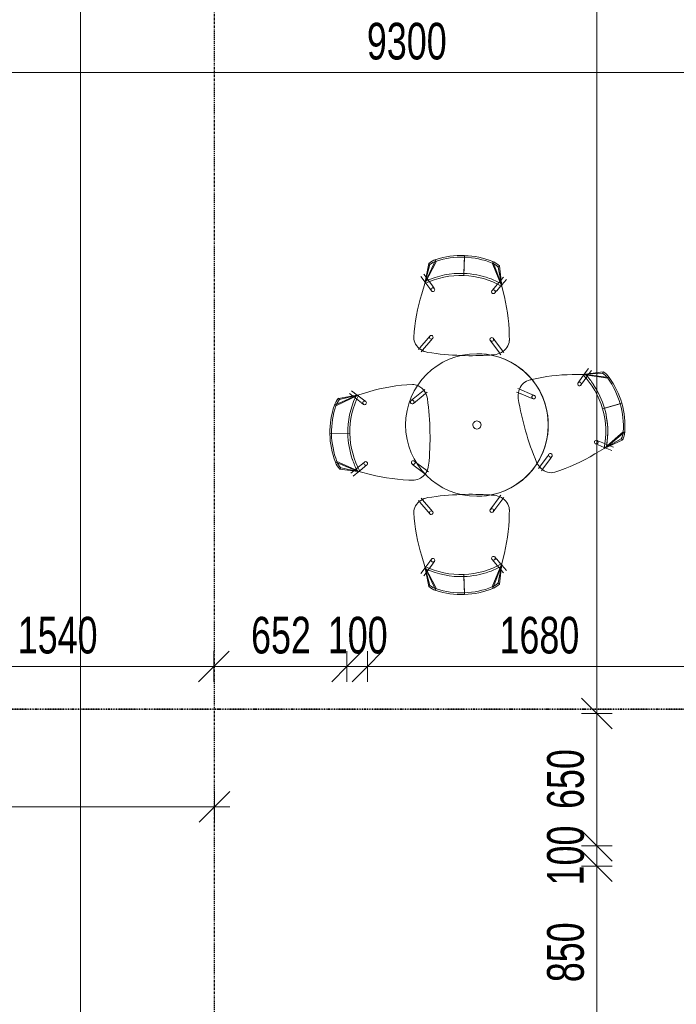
# Model space of a CAD drawing. Header units: millimetres. Extents: x -80560 to 110805, y -11020 to 52719.
# Tile 106 of 145: x 71740 to 74960, y 22772 to 27604. Entities that reach past the tile are written whole.
import ezdxf

# ---------------------------------------------------------------- set-up
doc = ezdxf.new("R2010")
doc.units = ezdxf.units.MM
doc.linetypes.add('CENTER2', pattern=[20, 8, -4, 4, -4])
doc.linetypes.add('DASHDOT2', pattern=[8, 4, -2, 0, -2])
for name, color, linetype, lineweight in [('A-ANNO-DIMS', 211, 'Continuous', 9), ('A-ANNO-DIMS-100', 211, 'Continuous', 9), ('G-ANNO-SYMB', 111, 'Continuous', 9), ('I-FURN', 30, 'Continuous', 18), ('S-GRID', 1, 'Continuous', 9)]:
    doc.layers.add(name, color=color, linetype=linetype, lineweight=lineweight)
doc.styles.add('Arial_5', font='arial.ttf', dxfattribs={"width": 0.7, "height": 180})
doc.dimstyles.new('n3o_1_8', dxfattribs={"dimscale": 304.8, "dimtxt": 183.646692, "dimasz": 0.492126, "dimexe": 0.246063, "dimexo": 0.0625, "dimgap": 0.032808, "dimtad": 1, "dimdec": 0, "dimdsep": 46, "dimtxsty": 'Arial_5', "dimblk1": 'OBLIQUE', "dimblk2": 'OBLIQUE', "dimsah": 1, "dimcen": 0.09, "dimdle": 0.246063, "dimazin": 0, "dimtfac": 1, "dimtdec": 4, "dimtix": 1, "dimtmove": 0, "dimatfit": 3, "dimfxl": 0.246063, "dimfxlon": 1, "dimtvp": 1, "dimtolj": 1, "dimtzin": 0, "dimarcsym": 2})
doc.dimstyles.new('n3o_1_8_3', dxfattribs={"dimscale": 304.8, "dimtxt": 183.646692, "dimasz": 0.492126, "dimexe": 0.246063, "dimexo": 0.0625, "dimgap": 0.032808, "dimtad": 1, "dimdec": 0, "dimdsep": 46, "dimtxsty": 'Arial_5', "dimblk1": 'OBLIQUE', "dimblk2": 'OBLIQUE', "dimsah": 1, "dimcen": 0.09, "dimdle": 0.246063, "dimazin": 0, "dimtfac": 1, "dimtdec": 4, "dimtix": 1, "dimtmove": 0, "dimatfit": 3, "dimfxl": 0.246063, "dimfxlon": 1, "dimtvp": 1, "dimtolj": 1, "dimtzin": 0, "dimarcsym": 2})

# ---------------------------------------------------------------- blocks, each defined once
blk = doc.blocks.new('82_FU_EHA_Small table-4 chairs - 3D-V2-DO_03 derde verdieping')
at = {"layer": 'I-FURN'}
for p, q in [((34.3, 725.3), (108, 634.7)), ((-106.5, 710.4), (-82.2, 625.8)), ((-104.3, 702.7), (-79.5, 616.2)), ((115, 623.2), (33.8, 717.3)), ((68.5, 708.1), (72.4, 715.1)), ((68.5, 708.1), (115, 623.2)), ((115, 623.2), (72.4, 715.1)), ((-248.2, 532.4), (-233.8, 648.3)), ((-229.1, 641.8), (-248, 518.9)), ((95.3, 636.1), (91.2, 626.1)), ((99.1, 645.3), (95.3, 636.1)), ((101.8, 651.8), (99.3, 645.8)), ((108.8, 669), (101.8, 651.8)), ((108, 634.7), (115, 623.2)), ((115, 623.2), (108, 634.7)), ((108, 634.7), (109.9, 631.6)), ((109.9, 631.6), (115, 623.2)), ((112.1, 629.5), (125.4, 662.2)), ((-260.9, 619.1), (-253.9, 615.2)), ((-260.9, 619.1), (-248, 518.9)), ((-253.9, 615.2), (-248, 518.9)), ((80.7, 600.5), (75.8, 588.3)), ((91.2, 626.1), (81.1, 601.3)), ((92.4, 581.5), (97.4, 593.7)), ((97.4, 593.7), (109.8, 623.8)), ((109.8, 623.8), (110.9, 626.6)), ((142.1, 578.8), (115, 623.2)), ((115, 623.2), (142.1, 578.8)), ((-277.5, 546.4), (-248.9, 525.9)), ((-252.1, 550.3), (-267, 561)), ((-239.3, 541.1), (-252.1, 550.3)), ((-248, 518.9), (-248.2, 532.4)), ((-248.2, 532.4), (-248, 518.9)), ((-248.1, 526.2), (-248.2, 532.4)), ((-229.5, 534), (-238.2, 540.3)), ((-207.7, 518.4), (-229.5, 534)), ((-248, 518.9), (-248.1, 526.2)), ((-248, 518.9), (-247.4, 466.9)), ((-247.4, 466.9), (-248, 518.9)), ((-246.1, 523.8), (-243.9, 522.3)), ((-243.9, 522.3), (-217.4, 503.2)), ((-217.4, 503.2), (-206.8, 495.6)), ((-196.3, 510.2), (-206.9, 517.9)), ((143.3, 353.2), (154, 345.5)), ((164.5, 360.2), (153.8, 367.8)), ((154, 345.5), (195.7, 315.6)), ((215.5, 323.5), (164.5, 360.2)), ((196, 315.3), (205.2, 308.7)), ((206.1, 308.1), (214.1, 302.4)), ((224.6, 317), (218.4, 321.4)), ((-150.4, 269.7), (-175.1, 209.4)), ((-152.8, 216.3), (-133.7, 262.9)), ((-145.4, 281.9), (-150.4, 269.7)), ((-133.7, 262.9), (-128.7, 275)), ((-175.5, 208.3), (-178.4, 201.2)), ((-161.8, 194.4), (-158, 203.5)), ((-157.6, 204.5), (-153.2, 215.4)), ((-802.3, 77.3), (-693.4, 119.2)), ((-680.3, 122.4), (-794.9, 74.3)), ((-680.3, 122.4), (-780.6, 110.6)), ((-775.1, 104.7), (-780.6, 110.6)), ((-680.3, 122.4), (-775.1, 104.7)), ((-711.7, 118.7), (-725.7, 130.6)), ((-714.1, 144.3), (-687.2, 121.5)), ((-699.6, 108.5), (-711.7, 118.7)), ((-690.4, 100.7), (-698.6, 107.6)), ((-693.4, 119.2), (-680.3, 122.4)), ((-680.3, 122.4), (-693.4, 119.2)), ((-693.4, 119.2), (-687.3, 120.7)), ((-670, 83.3), (-690.4, 100.7)), ((-687.3, 120.7), (-680.3, 122.4)), ((-684.6, 119.3), (-682.5, 117.6)), ((-682.5, 117.6), (-658.8, 97.4)), ((-629.6, 134.4), (-680.3, 122.4)), ((-680.3, 122.4), (-629.6, 134.4)), ((-414.9, 87.9), (-364.2, 125)), ((-353.4, 110.7), (-404.2, 73.4)), ((-361.4, 127.1), (-355.2, 131.7)), ((-344.5, 117.1), (-352.5, 111.3)), ((344.5, 117.1), (352.5, 111.3)), ((353.4, 110.7), (362.6, 103.9)), ((361.4, 127.1), (355.2, 131.7)), ((414.9, 87.9), (362.6, 126.2)), ((362.8, 103.7), (404.2, 73.4)), ((680.3, 122.4), (629.6, 134.4)), ((629.6, 134.4), (680.3, 122.4)), ((682.5, 117.6), (658.8, 97.4)), ((670, 83.3), (690.4, 100.7)), ((794.9, 74.3), (680.3, 122.4)), ((775.1, 104.7), (680.3, 122.4)), ((680.3, 122.4), (693.4, 119.2)), ((780.6, 110.6), (680.3, 122.4)), ((693.4, 119.2), (680.3, 122.4)), ((680.3, 122.4), (687.3, 120.7)), ((684.6, 119.3), (682.5, 117.6)), ((714.1, 144.3), (687.2, 121.5)), ((687.3, 120.7), (693.4, 119.2)), ((690.4, 100.7), (698.6, 107.6)), ((693.4, 119.2), (802.3, 77.3)), ((699.6, 108.5), (711.7, 118.7)), ((711.7, 118.7), (725.7, 130.6)), ((780.6, 110.6), (775.1, 104.7)), ((-659.3, 74.2), (-669.3, 82.7)), ((-657.7, 96.5), (-647.7, 88)), ((-425.4, 80.1), (-414.9, 87.9)), ((-404.2, 73.4), (-414.8, 65.6)), ((404.2, 73.4), (414.8, 65.6)), ((425.4, 80.1), (414.9, 87.9)), ((657.7, 96.5), (647.7, 88)), ((659.3, 74.2), (669.3, 82.7)), ((-743.9, -64.4), (-831.8, -61.3)), ((-733.9, -64.7), (-823.9, -61.6)), ((823.9, -61.6), (733.9, -64.7)), ((831.8, -61.3), (743.9, -64.4)), ((-706.5, -251.1), (-812.2, -201.5)), ((-804.6, -199.1), (-693.6, -255.2)), ((-793.1, -236), (-787.2, -230.6)), ((-793.1, -236), (-693.6, -255.2)), ((-693.6, -255.2), (-787.2, -230.6)), ((-724.6, -249.2), (-710.9, -239.1)), ((-710.9, -239.1), (-702.2, -232.8)), ((-702.2, -232.8), (-680.6, -216.9)), ((-669.2, -230.9), (-695.5, -250.2)), ((-679.9, -216.4), (-669.3, -208.6)), ((-658.7, -223.1), (-669.2, -230.9)), ((-426.4, -239.5), (-436.4, -231)), ((-378.5, -280.1), (-426.4, -239.5)), ((-424.8, -217.3), (-414.8, -225.8)), ((-414.8, -225.8), (-366.7, -266.6)), ((230.1, -237.3), (224.2, -245.1)), ((414.8, -225.8), (366.7, -266.6)), ((378.5, -280.1), (426.4, -239.5)), ((424.8, -217.3), (414.8, -225.8)), ((426.4, -239.5), (436.4, -231)), ((658.7, -223.1), (669.2, -230.9)), ((669.2, -230.9), (695.5, -250.2)), ((679.9, -216.4), (669.3, -208.6)), ((702.2, -232.8), (680.6, -216.9)), ((693.6, -255.2), (804.6, -199.1)), ((787.2, -230.6), (693.6, -255.2)), ((693.6, -255.2), (793.1, -236)), ((710.9, -239.1), (702.2, -232.8)), ((812.2, -201.5), (706.5, -251.1)), ((724.6, -249.2), (710.9, -239.1)), ((787.2, -230.6), (793.1, -236)), ((-739.6, -260.2), (-724.6, -249.2)), ((-700.5, -253.8), (-728.9, -274.7)), ((-693.6, -255.2), (-706.5, -251.1)), ((-706.5, -251.1), (-693.6, -255.2)), ((-703.1, -252.2), (-706.5, -251.1)), ((-693.6, -255.2), (-703.1, -252.2)), ((-695.5, -250.2), (-697.9, -252)), ((-693.6, -255.2), (-644, -270.7)), ((-644, -270.7), (-693.6, -255.2)), ((-370, -287.4), (-375.8, -282.4)), ((-365.8, -267.3), (-358.4, -273.6)), ((-174.8, -255.7), (-169.9, -261.6)), ((-167.7, -264.3), (-127.9, -313)), ((-154.6, -251.9), (-160.8, -244.3)), ((-137.3, -273.1), (-153.9, -252.7)), ((-113.9, -301.6), (-136.5, -274.1)), ((223.5, -246), (186.8, -294.2)), ((199.6, -307.1), (239.1, -255.2)), ((239.8, -254.3), (243.1, -250)), ((243.1, -250), (244.4, -248.2)), ((365.8, -267.3), (358.4, -273.6)), ((370, -287.4), (375.8, -282.4)), ((644, -270.7), (693.6, -255.2)), ((693.6, -255.2), (644, -270.7)), ((706.5, -251.1), (693.6, -255.2)), ((693.6, -255.2), (706.5, -251.1)), ((703.1, -252.2), (693.6, -255.2)), ((695.9, -250.5), (697.9, -252)), ((700.5, -253.8), (728.9, -274.7)), ((706.5, -251.1), (703.1, -252.2)), ((739.6, -260.2), (724.6, -249.2)), ((-127.9, -313), (-119.6, -323.1)), ((-105.6, -311.7), (-113.9, -301.6)), ((185.3, -296.2), (177.4, -306.6)), ((186.8, -294.2), (185.3, -296.2)), ((191.7, -317.5), (199.6, -307.1)), ((-162.9, -529.9), (-148.2, -579.8)), ((-148.2, -579.8), (-162.9, -529.9)), ((229.5, -573.1), (242.4, -522.7)), ((242.4, -522.7), (229.5, -573.1)), ((-123.5, -555.9), (-143.3, -581.8)), ((-126, -588.8), (-109.8, -567.5)), ((-115.6, -545.4), (-123.5, -555.9)), ((-109.2, -566.8), (-101.3, -556.3)), ((179.4, -686.9), (229.5, -573.1)), ((181.7, -551.3), (190, -561.4)), ((190.6, -562.1), (207.6, -582.9)), ((204, -550), (195.7, -539.9)), ((224.6, -575.2), (204, -550)), ((210.2, -667.6), (229.5, -573.1)), ((216, -673.2), (229.5, -573.1)), ((226.3, -577.3), (224.6, -575.2)), ((229.5, -573.1), (226.1, -586.2)), ((226.1, -586.2), (229.5, -573.1)), ((229.5, -573.1), (227.7, -580.1)), ((-147, -586.7), (-168.3, -614.8)), ((-154, -625.7), (-142.8, -610.9)), ((-148.2, -579.8), (-130.8, -679.6)), ((-148.2, -579.8), (-94.1, -691.8)), ((-125.3, -673.9), (-148.2, -579.8)), ((-144.4, -592.8), (-148.2, -579.8)), ((-148.2, -579.8), (-144.4, -592.8)), ((-145.4, -589.3), (-148.2, -579.8)), ((-144.4, -592.8), (-145.4, -589.3)), ((-143.3, -581.8), (-145.1, -584.2)), ((-106.9, -676.5), (-144.4, -592.8)), ((-142.8, -610.9), (-137.3, -603.6)), ((-136.9, -603.2), (-132.5, -597.4)), ((-132.5, -597.4), (-126, -588.8)), ((43.1, -713.4), (41.5, -623.4)), ((226.1, -586.2), (182.3, -694.3)), ((207.6, -582.9), (214.4, -591.2)), ((215.3, -592.2), (225.3, -604.4)), ((225.3, -604.4), (236.9, -618.7)), ((227.7, -580.1), (226.1, -586.2)), ((250.9, -607.3), (228.5, -580)), ((-125.3, -673.9), (-130.8, -679.6)), ((43.2, -721.4), (41.7, -633.4)), ((216, -673.2), (210.2, -667.6)), ((-96.7, -699.3), (-106.7, -676.9))]:
    blk.add_line(p, q, dxfattribs=at)
for centre, radius, start, end in [((7.2, 307.7), 418.4, 86.2826, 105.7707), ((27.8, 624.5), 101, 63.7657, 86.2826), ((10.8, 308.7), 418.4, 106.2776, 125.7657), ((10.8, 308.7), 410.4, 106.2826, 125.7657), ((7.2, 307.7), 410.4, 86.2826, 105.7657), ((27.8, 624.5), 93, 64.0018, 86.2826), ((-174.8, 566.3), 101, 125.7657, 148.4999), ((-174.8, 566.3), 93, 125.7657, 148.2826), ((32, 221.2), 420.4, 79.7399, 105.7719), ((32, 221.2), 420.4, 79.7399, 105.7719), ((32, 221.2), 420.4, 88.3197, 105.7719), ((32, 221.2), 410.4, 78.3338, 105.7657), ((32, 221.2), 420.4, 79.7399, 88.3197), ((35.6, 222.2), 410.4, 106.2826, 133.7146), ((35.6, 222.2), 420.4, 106.2764, 123.7287), ((35.6, 222.2), 420.4, 106.2764, 123.7287), ((35.6, 222.2), 420.4, 106.2764, 123.7287), ((84.1, 584.9), 9, 16.0242, 196.0242), ((84.1, 584.9), 9, 196.0242, 16.0242), ((35.6, 222.2), 420.4, 123.8763, 132.3112), ((35.6, 222.2), 420.4, 123.8763, 132.3112), ((35.6, 222.2), 420.4, 123.8763, 132.3112), ((-633.8, 105.6), 908.8, 17.6731, 31.3747), ((-633.8, 105.6), 908.8, 17.6731, 31.3747), ((-201.5, 502.9), 9, 16.0242, 196.0242), ((-201.5, 502.9), 9, 196.0242, 234.3146), ((-201.5, 502.9), 9, 234.3146, 256.0242), ((-201.5, 502.9), 9, 256.0242, 316.0242), ((-201.5, 502.9), 9, 316.0242, 16.0242), ((661.3, 477.6), 908.8, 180.6736, 193.298), ((661.3, 477.6), 908.8, 180.6736, 193.298), ((0, 0), 350, 360, 180), ((0, 0), 350, 0, 180), ((148.6, 360.5), 9, 16.0242, 196.0242), ((148.6, 360.5), 9, 196.0242, 16.0242), ((161.5, 365.4), 72.5, 315.1885, 12.8598), ((161.5, 365.4), 72.5, 315.1885, 12.8598), ((-326.8, 1496.7), 1307.6, 285.7918, 292.9461), ((-326.8, 1496.7), 1307.6, 285.7918, 292.9461), ((151.1, 367.8), 81.7, 293.1984, 295.7235), ((151.1, 367.8), 81.7, 293.1984, 295.7235), ((151.1, 367.8), 81.7, 295.7235, 319.1022), ((151.1, 367.8), 81.7, 295.7235, 319.1022), ((661.3, 477.6), 908.8, 193.298, 194.3752), ((661.3, 477.6), 908.8, 193.298, 194.3752), ((-150.6, 275.8), 72.5, 199.1885, 256.8598), ((-150.6, 275.8), 72.5, 199.1885, 256.8598), ((-137.1, 278.5), 9, 157.7337, 196.0242), ((-137.1, 278.5), 9, 196.0242, 256.0242), ((-137.1, 278.5), 9, 16.0242, 157.7337), ((-137.1, 278.5), 9, 256.0242, 16.0242), ((-143.1, 283.3), 81.7, 252.9461, 279.1022), ((-143.1, 283.3), 81.7, 252.9461, 279.1022), ((-337, 1493.7), 1307.6, 279.1022, 286.2565), ((-337, 1493.7), 1307.6, 279.1022, 286.2565), ((-420.2, -749.9), 908.8, 89.6248, 103.3264), ((-420.2, -749.9), 908.8, 89.6248, 103.3264), ((-420.8, 86.6), 72.5, 27.1402, 84.8115), ((-420.8, 86.6), 72.5, 27.1402, 84.8115), ((420.8, 86.6), 72.5, 95.1885, 152.8598), ((420.8, 86.6), 72.5, 95.1885, 152.8598), ((420.2, -749.9), 908.8, 76.6736, 90.3752), ((420.2, -749.9), 908.8, 76.6736, 90.3752), ((-708.6, 39.8), 101, 135.5001, 158.2343), ((-708.6, 39.8), 93, 135.7174, 158.2343), ((-323.8, -81.1), 410.4, 150.2854, 177.7174), ((-323.8, -81.1), 420.4, 151.6888, 160.1237), ((-323.8, -81.1), 420.4, 151.6888, 160.1237), ((-323.8, -81.1), 420.4, 151.6888, 160.1237), ((-426.3, 77.5), 81.7, 4.8978, 31.0539), ((-426.3, 77.5), 81.7, 4.8978, 31.0539), ((426.3, 77.5), 81.7, 148.9461, 175.1022), ((426.3, 77.5), 81.7, 148.9461, 175.1022), ((323.8, -81.1), 410.4, 2.2826, 29.7146), ((323.8, -81.1), 420.4, 19.8763, 28.3112), ((323.8, -81.1), 420.4, 19.8763, 28.3112), ((323.8, -81.1), 420.4, 19.8763, 28.3112), ((708.6, 39.8), 93, 21.7657, 44.2826), ((708.6, 39.8), 101, 21.7657, 44.4999), ((-413.7, -77.9), 418.4, 158.2343, 177.7224), ((-413.7, -77.9), 410.4, 158.2343, 177.7174), ((-323.8, -81.1), 420.4, 160.2713, 177.7236), ((-323.8, -81.1), 420.4, 160.2713, 177.7236), ((-323.8, -81.1), 420.4, 160.2713, 177.7236), ((-653.5, 81.1), 9, 147.9758, 267.9758), ((-653.5, 81.1), 9, 87.9758, 147.9758), ((-653.5, 81.1), 9, 267.9758, 327.9758), ((-653.5, 81.1), 9, 49.6854, 87.9758), ((-653.5, 81.1), 9, 27.9758, 49.6854), ((-653.5, 81.1), 9, 327.9758, 27.9758), ((-420.1, 72.9), 9, 87.9758, 267.9758), ((-420.1, 72.9), 9, 267.9758, 87.9758), ((-1647.7, -27.1), 1307.6, 4.039, 4.8978), ((-1647.7, -27.1), 1307.6, 4.039, 4.8978), ((-1647.7, -27.1), 1307.6, 357.9125, 4.039), ((-1647.7, -27.1), 1307.6, 357.9125, 4.039), ((1647.7, -27.1), 1307.6, 175.961, 182.0875), ((1647.7, -27.1), 1307.6, 175.961, 182.0875), ((1647.7, -27.1), 1307.6, 175.1022, 175.961), ((1647.7, -27.1), 1307.6, 175.1022, 175.961), ((420.1, 72.9), 9, 92.0242, 272.0242), ((420.1, 72.9), 9, 272.0242, 92.0242), ((653.5, 81.1), 9, 92.0242, 272.0242), ((653.5, 81.1), 9, 272.0242, 92.0242), ((323.8, -81.1), 420.4, 2.2764, 19.7287), ((323.8, -81.1), 420.4, 2.2764, 19.7287), ((323.8, -81.1), 420.4, 2.2764, 19.7287), ((413.7, -77.9), 410.4, 2.2826, 21.7657), ((413.7, -77.9), 418.4, 2.2776, 21.7657), ((0, 0), 350, 180, 360), ((0, 0), 20, 63.5458, 180), ((0, 0), 20, 180, 240), ((0, 0), 20, 360, 60), ((0, 0), 350, 180, 360), ((0, 0), 20, 243.5458, 360), ((-413.6, -74.2), 418.4, 178.2293, 197.7174), ((-413.6, -74.2), 410.4, 178.2343, 197.7174), ((-323.7, -77.4), 420.4, 178.2281, 204.2601), ((-323.7, -77.4), 420.4, 178.2281, 204.2601), ((-323.7, -77.4), 420.4, 178.2281, 204.2601), ((-323.7, -77.4), 410.4, 178.2343, 205.6662), ((-1648.1, -37.7), 1307.6, 351.0539, 358.2082), ((-1648.1, -37.7), 1307.6, 351.0539, 358.2082), ((-1647.7, -27.1), 1307.6, 357.7435, 357.9125), ((-1647.7, -27.1), 1307.6, 357.7435, 357.9125), ((1647.7, -27.1), 1307.6, 182.0875, 182.2565), ((1647.7, -27.1), 1307.6, 182.0875, 182.2565), ((1648.1, -37.7), 1307.6, 181.7918, 188.9461), ((1648.1, -37.7), 1307.6, 181.7918, 188.9461), ((323.7, -77.4), 410.4, 334.3338, 1.7657), ((323.7, -77.4), 420.4, 335.7399, 1.7719), ((323.7, -77.4), 420.4, 335.7399, 1.7719), ((323.7, -77.4), 420.4, 335.7399, 1.7719), ((413.6, -74.2), 410.4, 342.2826, 1.7657), ((413.6, -74.2), 418.4, 342.2826, 1.7707), ((-716, -170.8), 101, 197.7174, 220.2343), ((-716, -170.8), 93, 197.7174, 219.9982), ((-664, -215.9), 9, 87.9758, 267.9758), ((-664, -215.9), 9, 267.9758, 87.9758), ((-430.6, -224.1), 9, 87.9758, 267.9758), ((-430.6, -224.1), 9, 267.9758, 87.9758), ((-437.1, -228.4), 81.7, 324.8978, 351.0539), ((-437.1, -228.4), 81.7, 324.8978, 351.0539), ((52.5, -1537.9), 1307.6, 90.7918, 97.9461), ((52.5, -1537.9), 1307.6, 90.7918, 97.9461), ((63.1, -1537.7), 1307.6, 84.1022, 91.2565), ((63.1, -1537.7), 1307.6, 84.1022, 91.2565), ((189.1, -318.4), 81.7, 57.9461, 84.1022), ((189.1, -318.4), 81.7, 57.9461, 84.1022), ((437.1, -228.4), 81.7, 188.9461, 215.1022), ((437.1, -228.4), 81.7, 188.9461, 215.1022), ((430.6, -224.1), 9, 92.0242, 272.0242), ((430.6, -224.1), 9, 272.0242, 92.0242), ((664, -215.9), 9, 92.0242, 272.0242), ((664, -215.9), 9, 272.0242, 92.0242), ((716, -170.8), 93, 320.0018, 342.2826), ((716, -170.8), 101, 319.7657, 342.2826), ((-372.6, 596.6), 908.8, 252.6253, 266.3269), ((-372.6, 596.6), 908.8, 252.6253, 266.3269), ((-432.2, -237.8), 72.5, 271.1402, 328.8115), ((-432.2, -237.8), 72.5, 271.1402, 328.8115), ((-126.3, -318.8), 72.5, 120.1885, 157.0017), ((-126.3, -318.8), 72.5, 120.1885, 157.0017), ((-116.9, -323.8), 81.7, 97.9461, 124.1022), ((-116.9, -323.8), 81.7, 97.9461, 124.1022), ((198.3, -313), 72.5, 55.5155, 61.0516), ((198.3, -313), 72.5, 55.5155, 61.0516), ((198.3, -313), 72.5, 4.1885, 55.5155), ((198.3, -313), 72.5, 4.1885, 55.5155), ((432.2, -237.8), 72.5, 211.1885, 268.8598), ((432.2, -237.8), 72.5, 211.1885, 268.8598), ((372.6, 596.6), 908.8, 273.6731, 287.3747), ((372.6, 596.6), 908.8, 273.6731, 287.3747), ((-126.3, -318.8), 72.5, 157.0017, 177.8598), ((-126.3, -318.8), 72.5, 157.0017, 177.8598), ((709, -273.7), 908.8, 182.6731, 196.3747), ((709, -273.7), 908.8, 182.6731, 196.3747), ((-112.6, -317.4), 9, 121.0242, 181.0242), ((-112.6, -317.4), 9, 181.0242, 219.3146), ((-112.6, -317.4), 9, 227.9733, 1.0242), ((-112.6, -317.4), 9, 39.3146, 121.0242), ((-112.6, -317.4), 9, 1.0242, 39.3146), ((184.5, -312.1), 9, 1.0242, 181.0242), ((184.5, -312.1), 9, 181.0242, 1.0242), ((-638.1, -297.8), 908.8, 345.6736, 359.3752), ((-638.1, -297.8), 908.8, 345.6736, 359.3752), ((-108.4, -550.9), 9, 1.0242, 181.0242), ((-108.4, -550.9), 9, 181.0242, 1.0242), ((32.3, -213.1), 410.4, 271.2826, 298.7146), ((188.7, -545.6), 9, 1.0242, 181.0242), ((188.7, -545.6), 9, 181.0242, 1.0242), ((36, -213), 410.4, 243.3338, 270.7657), ((36, -213), 420.4, 244.7399, 245.6345), ((36, -213), 420.4, 244.7399, 245.6345), ((36, -213), 420.4, 244.7399, 245.6345), ((36, -213), 420.4, 245.6973, 270.7719), ((36, -213), 420.4, 245.6973, 270.7719), ((36, -213), 420.4, 245.6973, 270.7719), ((32.3, -213.1), 420.4, 271.2764, 288.7287), ((32.3, -213.1), 420.4, 271.2764, 288.7287), ((32.3, -213.1), 420.4, 271.2764, 288.7287), ((32.3, -213.1), 420.4, 288.8763, 297.3112), ((32.3, -213.1), 420.4, 288.8763, 297.3112), ((32.3, -213.1), 420.4, 288.8763, 297.3112), ((-64.3, -603.7), 93, 229.0018, 251.2826), ((146.5, -599.9), 93, 290.7657, 313.2826), ((146.5, -599.9), 101, 290.7657, 313.4999), ((-64.3, -603.7), 101, 228.7657, 251.2826), ((37.6, -303), 418.4, 251.2826, 270.7707), ((37.6, -303), 410.4, 251.2826, 270.7657), ((33.9, -303.1), 410.4, 271.2826, 290.7657), ((33.9, -303.1), 418.4, 271.2776, 290.7657)]:
    blk.add_arc(centre, radius, start, end, dxfattribs=at)
blk = doc.blocks.new('DIMBLOCK245-DO_03 derde verdieping')
at = {"layer": 'A-ANNO-DIMS-100'}
for p, q in [((68984.8, 27344.9), (69059.8, 27419.9)), ((68984.8, 27419.9), (68984.8, 27269.9)), ((68984.8, 27344.9), (68984.8, 27419.9)), ((78284.3, 27344.9), (78359.3, 27419.9)), ((78284.3, 27419.9), (78284.3, 27269.9)), ((78284.3, 27344.9), (78284.3, 27419.9)), ((68984.8, 27344.9), (68909.8, 27269.9)), ((68984.8, 27344.9), (78359.3, 27344.9)), ((78284.3, 27344.9), (78209.3, 27269.9))]:
    blk.add_line(p, q, dxfattribs=at)
at = {"layer": 'A-ANNO-DIMS-100', "color": 0, "insert": (73442.4, 27588.6), "char_height": 180, "width": 461.094, "attachment_point": 1, "line_spacing_factor": 0.941778, "style": 'Arial_5'}
blk.add_mtext('9300', dxfattribs=at)
blk = doc.blocks.new('_Oblique')
at = {"color": 0, "linetype": 'ByBlock', "lineweight": -2}
blk.add_line((-0.5, -0.5), (0.5, 0.5), dxfattribs=at)
blk = doc.blocks.new('DIMBLOCK308-DO_03 derde verdieping')
at = {"layer": 'A-ANNO-DIMS-100'}
for p, q in [((74570, 35389.5), (74495, 35464.5)), ((74570, 35464.5), (74570, 24200)), ((74645, 35389.5), (74495, 35389.5)), ((74570, 35389.5), (74645, 35314.5)), ((74570, 35389.5), (74645, 35389.5)), ((74570, 24200), (74495, 24275)), ((74645, 24200), (74495, 24200)), ((74570, 24200), (74645, 24125)), ((74570, 24200), (74645, 24200))]:
    blk.add_line(p, q, dxfattribs=at)
at = {"layer": 'A-ANNO-DIMS-100', "color": 0, "insert": (74326.3, 29554.6), "char_height": 180, "width": 576.368, "attachment_point": 1, "rotation": 90, "line_spacing_factor": 0.941778, "style": 'Arial_5'}
blk.add_mtext('11190', dxfattribs=at)
blk = doc.blocks.new('DIMBLOCK309-DO_03 derde verdieping')
at = {"layer": 'A-ANNO-DIMS-100'}
for p, q in [((74570, 24200), (74495, 24275)), ((74645, 24200), (74495, 24200)), ((74570, 24200), (74570, 23550)), ((74570, 24200), (74645, 24125)), ((74570, 24200), (74645, 24200)), ((74570, 23550), (74495, 23625)), ((74645, 23550), (74495, 23550)), ((74570, 23550), (74645, 23475)), ((74570, 23550), (74645, 23550))]:
    blk.add_line(p, q, dxfattribs=at)
at = {"layer": 'A-ANNO-DIMS-100', "color": 0, "insert": (74326.3, 23730.9), "char_height": 180, "width": 345.821, "attachment_point": 1, "rotation": 90, "line_spacing_factor": 0.941778, "style": 'Arial_5'}
blk.add_mtext('650', dxfattribs=at)
blk = doc.blocks.new('DIMBLOCK310-DO_03 derde verdieping')
at = {"layer": 'A-ANNO-DIMS-100'}
for p, q in [((74570, 23550), (74495, 23625)), ((74645, 23550), (74495, 23550)), ((74570, 23550), (74570, 23450)), ((74570, 23550), (74645, 23475)), ((74570, 23550), (74645, 23550)), ((74570, 23450), (74495, 23525)), ((74645, 23450), (74495, 23450)), ((74570, 23450), (74645, 23375)), ((74570, 23450), (74645, 23450))]:
    blk.add_line(p, q, dxfattribs=at)
at = {"layer": 'A-ANNO-DIMS-100', "color": 0, "insert": (74326.3, 23355.9), "char_height": 180, "width": 345.821, "attachment_point": 1, "rotation": 90, "line_spacing_factor": 0.941778, "style": 'Arial_5'}
blk.add_mtext('100', dxfattribs=at)
blk = doc.blocks.new('DIMBLOCK311-DO_03 derde verdieping')
at = {"layer": 'A-ANNO-DIMS-100'}
for p, q in [((74570, 23450), (74495, 23525)), ((74645, 23450), (74495, 23450)), ((74570, 23450), (74570, 22600)), ((74570, 23450), (74645, 23375)), ((74570, 23450), (74645, 23450)), ((74570, 22600), (74495, 22675)), ((74645, 22600), (74495, 22600)), ((74570, 22600), (74645, 22525)), ((74570, 22600), (74645, 22600))]:
    blk.add_line(p, q, dxfattribs=at)
at = {"layer": 'A-ANNO-DIMS-100', "color": 0, "insert": (74326.3, 22880.9), "char_height": 180, "width": 345.821, "attachment_point": 1, "rotation": 90, "line_spacing_factor": 0.941778, "style": 'Arial_5'}
blk.add_mtext('850', dxfattribs=at)
blk = doc.blocks.new('DIMBLOCK325-DO_03 derde verdieping')
at = {"layer": 'A-ANNO-DIMS-100'}
for p, q in [((72037.9, 37449.8), (71962.9, 37524.8)), ((72112.9, 37449.8), (71962.9, 37449.8)), ((72037.9, 37449.8), (72037.9, 22487.5)), ((72037.9, 37449.8), (72112.9, 37374.8)), ((72037.9, 37449.8), (72112.9, 37449.8)), ((72037.9, 22487.5), (71962.9, 22562.5)), ((71962.9, 22487.5), (72112.9, 22487.5)), ((72037.9, 22487.5), (71962.9, 22487.5)), ((72037.9, 22487.5), (72112.9, 22412.5))]:
    blk.add_line(p, q, dxfattribs=at)
at = {"layer": 'A-ANNO-DIMS-100', "color": 0, "insert": (71794.2, 29728.5), "char_height": 180, "width": 576.368, "attachment_point": 1, "rotation": 90, "line_spacing_factor": 0.941778, "style": 'Arial_5'}
blk.add_mtext('14962', dxfattribs=at)
blk = doc.blocks.new('DIMBLOCK516-DO_03 derde verdieping')
at = {"layer": 'A-ANNO-DIMS-100'}
for p, q in [((71152.3, 24430.4), (71227.3, 24505.4)), ((71152.3, 24355.4), (71152.3, 24505.4)), ((72692.3, 24430.4), (72767.3, 24505.4)), ((72692.3, 24355.4), (72692.3, 24505.4)), ((71152.3, 24430.4), (71077.3, 24355.4)), ((71152.3, 24430.4), (72692.3, 24430.4)), ((71152.3, 24430.4), (71152.3, 24355.4)), ((72692.3, 24430.4), (72617.3, 24355.4)), ((72692.3, 24430.4), (72692.3, 24355.4))]:
    blk.add_line(p, q, dxfattribs=at)
at = {"layer": 'A-ANNO-DIMS-100', "color": 0, "insert": (71730.2, 24674), "char_height": 180, "width": 461.094, "attachment_point": 1, "line_spacing_factor": 0.941778, "style": 'Arial_5'}
blk.add_mtext('1540', dxfattribs=at)
blk = doc.blocks.new('DIMBLOCK517-DO_03 derde verdieping')
at = {"layer": 'A-ANNO-DIMS-100'}
for p, q in [((72692.3, 24430.4), (72767.3, 24505.4)), ((72692.3, 24355.4), (72692.3, 24505.4)), ((73344.8, 24430.4), (73419.8, 24505.4)), ((73344.8, 24355.4), (73344.8, 24505.4)), ((72692.3, 24430.4), (72617.3, 24355.4)), ((72692.3, 24430.4), (73344.8, 24430.4)), ((72692.3, 24430.4), (72692.3, 24355.4)), ((73344.8, 24430.4), (73269.8, 24355.4)), ((73344.8, 24430.4), (73344.8, 24355.4))]:
    blk.add_line(p, q, dxfattribs=at)
at = {"layer": 'A-ANNO-DIMS-100', "color": 0, "insert": (72874.5, 24674), "char_height": 180, "width": 345.821, "attachment_point": 1, "line_spacing_factor": 0.941778, "style": 'Arial_5'}
blk.add_mtext('652', dxfattribs=at)
blk = doc.blocks.new('DIMBLOCK518-DO_03 derde verdieping')
at = {"layer": 'A-ANNO-DIMS-100'}
for p, q in [((73344.8, 24430.4), (73419.8, 24505.4)), ((73344.8, 24355.4), (73344.8, 24505.4)), ((73444.8, 24430.4), (73519.8, 24505.4)), ((73444.8, 24355.4), (73444.8, 24505.4)), ((73344.8, 24430.4), (73269.8, 24355.4)), ((73344.8, 24430.4), (73444.8, 24430.4)), ((73344.8, 24430.4), (73344.8, 24355.4)), ((73444.8, 24430.4), (73369.8, 24355.4)), ((73444.8, 24430.4), (73444.8, 24355.4))]:
    blk.add_line(p, q, dxfattribs=at)
at = {"layer": 'A-ANNO-DIMS-100', "color": 0, "insert": (73250.7, 24674), "char_height": 180, "width": 345.821, "attachment_point": 1, "line_spacing_factor": 0.941778, "style": 'Arial_5'}
blk.add_mtext('100', dxfattribs=at)
blk = doc.blocks.new('DIMBLOCK519-DO_03 derde verdieping')
at = {"layer": 'A-ANNO-DIMS-100'}
for p, q in [((73444.8, 24430.4), (73519.8, 24505.4)), ((73444.8, 24355.4), (73444.8, 24505.4)), ((75124.8, 24430.4), (75199.8, 24505.4)), ((75124.8, 24355.4), (75124.8, 24505.4)), ((73444.8, 24430.4), (73369.8, 24355.4)), ((73444.8, 24430.4), (75124.8, 24430.4)), ((73444.8, 24430.4), (73444.8, 24355.4)), ((75124.8, 24430.4), (75049.8, 24355.4)), ((75124.8, 24430.4), (75124.8, 24355.4))]:
    blk.add_line(p, q, dxfattribs=at)
at = {"layer": 'A-ANNO-DIMS-100', "color": 0, "insert": (74092.7, 24674), "char_height": 180, "width": 461.094, "attachment_point": 1, "line_spacing_factor": 0.941778, "style": 'Arial_5'}
blk.add_mtext('1680', dxfattribs=at)
blk = doc.blocks.new('DIMBLOCK572-DO_03 derde verdieping')
at = {"layer": 'A-ANNO-DIMS-100'}
for p, q in [((68984.8, 23741.6), (69059.8, 23816.6)), ((68984.8, 23816.6), (68984.8, 23666.6)), ((68984.8, 23741.6), (68984.8, 23816.6)), ((72694.8, 23741.6), (72769.8, 23816.6)), ((72694.8, 23816.6), (72694.8, 23666.6)), ((72694.8, 23741.6), (72694.8, 23816.6)), ((68984.8, 23741.6), (68909.8, 23666.6)), ((68984.8, 23741.6), (72769.8, 23741.6)), ((72694.8, 23741.6), (72619.8, 23666.6))]:
    blk.add_line(p, q, dxfattribs=at)
at = {"layer": 'A-ANNO-DIMS-100', "color": 0, "insert": (70647.7, 23985.2), "char_height": 180, "width": 461.094, "attachment_point": 1, "line_spacing_factor": 0.941778, "style": 'Arial_5'}
blk.add_mtext('3710', dxfattribs=at)

msp = doc.modelspace()

# ---------------------------------------------------------------- linework, layer by layer
at = {"layer": 'G-ANNO-SYMB', "linetype": 'DASHDOT2', "lineweight": 35}
msp.add_line((33891.1, 24220.1), (90250.9, 24220.1), dxfattribs=at)
at = {"layer": 'S-GRID', "linetype": 'CENTER2', "lineweight": 25}
msp.add_line((72694.8, 4383.3), (72694.8, 52119.1), dxfattribs=at)

# ---------------------------------------------------------------- block references
at = {"layer": 'I-FURN', "rotation": 269.9999999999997}
msp.add_blockref('82_FU_EHA_Small table-4 chairs - 3D-V2-DO_03 derde verdieping', (73982.3, 25615.1), dxfattribs=at)

# ---------------------------------------------------------------- dimensions: what is measured, and where the dimension line sits
at = {"layer": 'A-ANNO-DIMS'}
for base, p1, p2, override, picture, middle in [((72037.9, 22487.5), (72112.9, 37449.8), (71962.9, 22487.5), {"dimpost": '<>', "dimfxl": 14963.04659}, 'DIMBLOCK325-DO_03 derde verdieping', (71936, 29968.6)), ((74569.9527586, 24200), (74644.9527586, 35389.5), (74644.9527586, 24200), {"dimpost": '<>', "dimfxl": 11189.5}, 'DIMBLOCK308-DO_03 derde verdieping', (74468.0496203, 29794.75)), ((74570, 23550), (74645, 24200), (74645, 23550), {"dimpost": '<>', "dimfxl": 650}, 'DIMBLOCK309-DO_03 derde verdieping', (74468, 23875)), ((74570, 23450), (74645, 23550), (74645, 23450), {"dimpost": '<>', "dimfxl": 100}, 'DIMBLOCK310-DO_03 derde verdieping', (74468, 23500)), ((74570, 22600), (74645, 23450), (74645, 22600), {"dimpost": '<>', "dimfxl": 850}, 'DIMBLOCK311-DO_03 derde verdieping', (74468, 23025))]:
    dim = msp.add_linear_dim(base=base, p1=p1, p2=p2, angle=90, dimstyle='n3o_1_8_3', override=override, dxfattribs=at)
    dim.commit()
    dim.dimension.update_dxf_attribs({"geometry": picture, "text_midpoint": middle})
for base, p1, p2, dimstyle, override, picture, middle in [((78284.3189632, 27344.8808535), (68984.8189632, 27419.8808535), (78284.3189632, 27419.8808535), 'n3o_1_8', {"dimpost": '<>', "dimfxl": 9299.5}, 'DIMBLOCK245-DO_03 derde verdieping', (73634.5689632, 27446.8453834)), ((72692.3, 24430.4), (71152.3, 24355.4), (72692.3, 24355.4), 'n3o_1_8_3', {"dimpost": '<>', "dimfxl": 1540}, 'DIMBLOCK516-DO_03 derde verdieping', (71922.3, 24532.3)), ((73344.818962, 24430.358934), (72692.318963, 24355.358934), (73344.818962, 24355.358934), 'n3o_1_8_3', {"dimpost": '<>', "dimfxl": 652.499999}, 'DIMBLOCK517-DO_03 derde verdieping', (73018.568963, 24532.262072)), ((73444.8, 24430.4), (73344.8, 24355.4), (73444.8, 24355.4), 'n3o_1_8_3', {"dimpost": '<>', "dimfxl": 100}, 'DIMBLOCK518-DO_03 derde verdieping', (73394.8, 24532.3)), ((75124.8, 24430.4), (73444.8, 24355.4), (75124.8, 24355.4), 'n3o_1_8_3', {"dimpost": '<>', "dimfxl": 1680.000001}, 'DIMBLOCK519-DO_03 derde verdieping', (74284.8, 24532.3)), ((72694.8, 23741.6), (68984.8, 23816.6), (72694.8, 23816.6), 'n3o_1_8_3', {"dimpost": '<>', "dimfxl": 3710}, 'DIMBLOCK572-DO_03 derde verdieping', (70839.8, 23843.5))]:
    dim = msp.add_linear_dim(base=base, p1=p1, p2=p2, dimstyle=dimstyle, override=override, dxfattribs=at)
    dim.commit()
    dim.dimension.update_dxf_attribs({"geometry": picture, "text_midpoint": middle})

doc.saveas('drawing.dxf')
